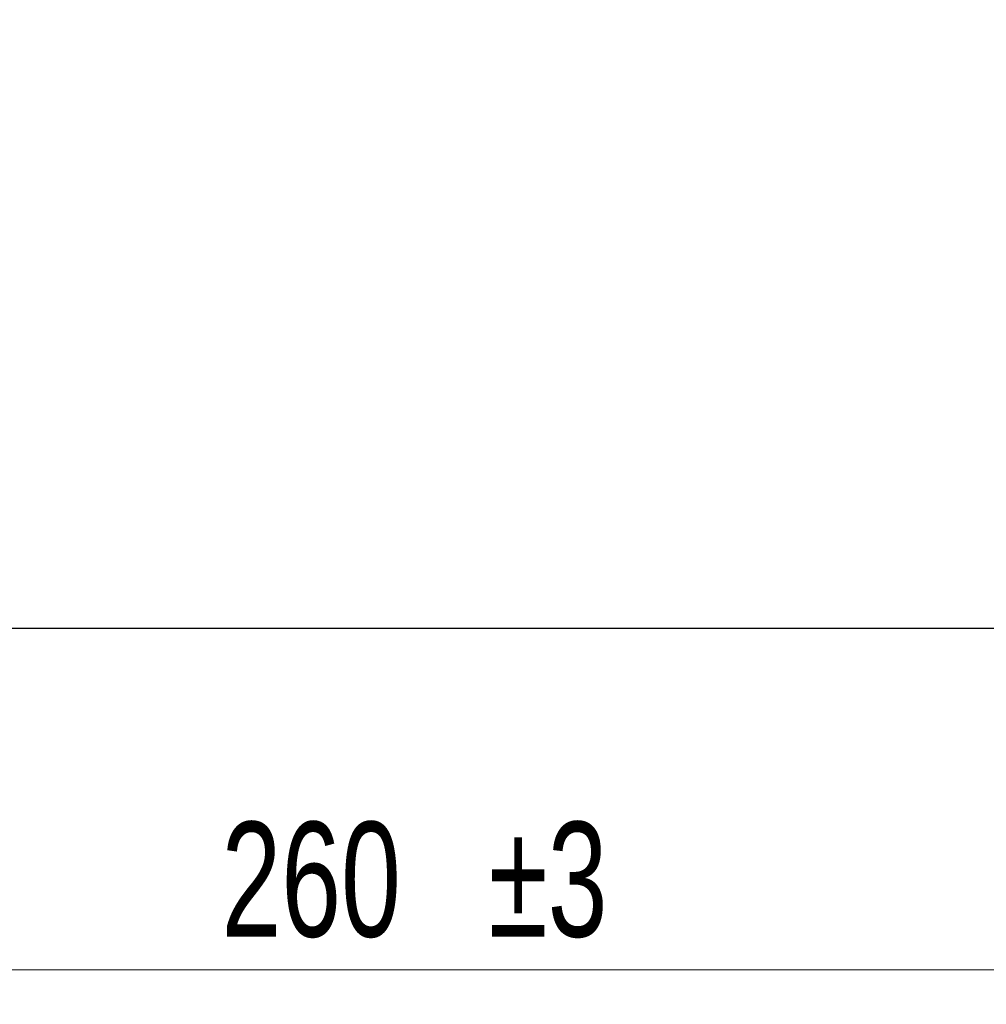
# Model space of a CAD drawing. Header units: millimetres. Extents: x 0 to 594, y 0 to 420.
# Tile 4 of 17: x 168 to 211, y 155 to 198. Entities that reach past the tile are written whole.
import ezdxf

# ---------------------------------------------------------------- set-up
doc = ezdxf.new("R2010")
doc.units = ezdxf.units.MM
doc.styles.add('SLDTEXTSTYLE1', font='TXT', dxfattribs={"width": 0.7})
doc.dimstyles.new('SLDDIMSTYLE0', dxfattribs={"dimtxt": 5, "dimasz": 3.5, "dimexe": 0, "dimexo": 0.0625, "dimgap": 1.25, "dimtad": 2, "dimrnd": 1e-09, "dimzin": 12, "dimdsep": 46, "dimtxsty": 'SLDTEXTSTYLE1', "dimsah": 1, "dimcen": 0.09, "dimadec": 0, "dimazin": 3, "dimtol": 1, "dimtp": 3, "dimtm": 3, "dimtfac": 1, "dimtdec": 3, "dimtofl": 0, "dimtmove": 0, "dimatfit": 3, "dimfxl": 1, "dimfrac": 2, "dimtolj": 1, "dimarcsym": 0})

# ---------------------------------------------------------------- blocks, each defined once
blk = doc.blocks.new('_D')
at = {"color": 7, "linetype": 'Continuous', "lineweight": 0}
for p, q in [((56.967, 197.976), (56.967, 155.098)), ((316.967, 197.976), (316.967, 155.098)), ((56.967, 156.598), (316.967, 156.598))]:
    blk.add_line(p, q, dxfattribs=at)
at = {"color": 7, "linetype": 'Continuous', "lineweight": 18}
for points in [[(56.967, 156.598), (60.467, 156.098), (60.467, 157.098)], [(316.967, 156.598), (313.467, 157.098), (313.467, 156.098)]]:
    blk.add_solid(points, dxfattribs=at)
at = {"color": 7, "linetype": 'Continuous', "lineweight": 18, "char_height": 5, "attachment_point": 1, "style": 'SLDTEXTSTYLE1'}
for s, insert in [('±3', (188.862, 163.043)), ('260', (177.227, 163.043))]:
    blk.add_mtext(s, dxfattribs=dict(at, insert=insert))

msp = doc.modelspace()

# ---------------------------------------------------------------- linework, layer by layer
at = {"color": 7, "linetype": 'Continuous', "lineweight": 25}
msp.add_line((154.467, 171.476), (219.467, 171.476), dxfattribs=at)

# ---------------------------------------------------------------- dimensions: what is measured, and where the dimension line sits
at = {"color": 7, "linetype": 'Continuous', "lineweight": 18}
dim = msp.add_linear_dim(base=(316.967, 156.598), p1=(56.967, 197.976), p2=(316.967, 197.976), dimstyle='SLDDIMSTYLE0', dxfattribs=at)
dim.commit()
dim.dimension.update_dxf_attribs({"geometry": '_D', "text_midpoint": (185.935, 156.598), "dimtype": 160})

doc.saveas('drawing.dxf')
